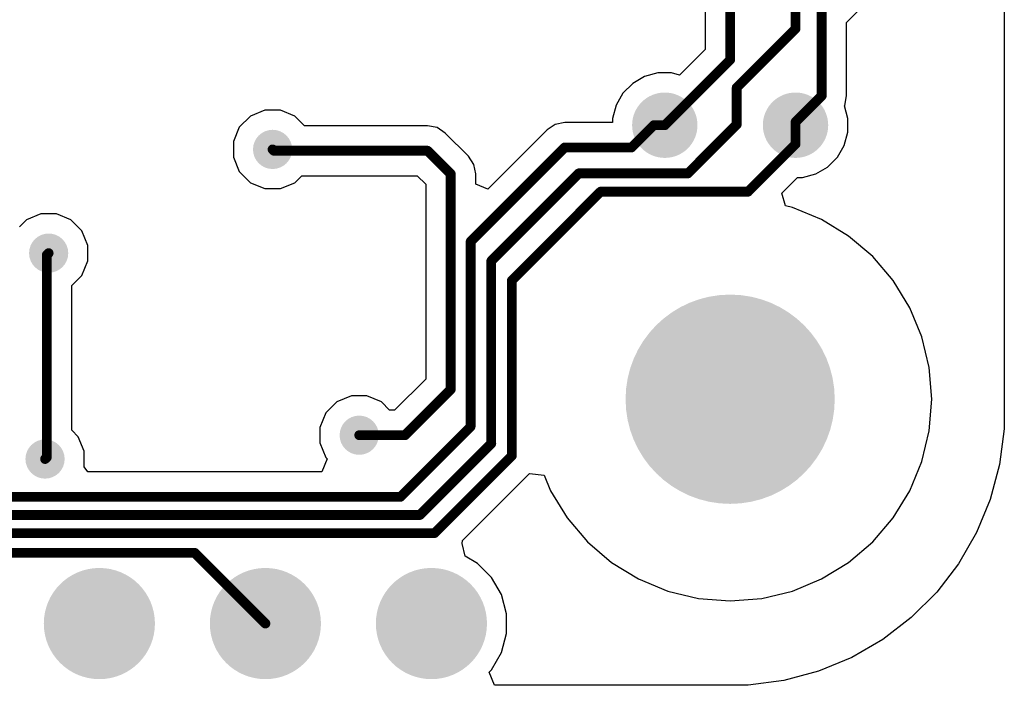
# Model space of a CAD drawing. Header units: inches. Extents: x 0.3 to 40.7, y 0.3 to 25.1.
# Tile 3 of 5: x 25.6 to 40.7, y 0.3 to 10.5. Entities that reach past the tile are written whole.
import ezdxf

# ---------------------------------------------------------------- set-up
doc = ezdxf.new("R2010")
doc.units = ezdxf.units.IN
for name, color, linetype in [('BOTTOM', 5, 'Continuous'), ('Pad Holes', 156, 'Continuous'), ('Via Holes', 16, 'Continuous')]:
    doc.layers.add(name, color=color, linetype=linetype)

# ---------------------------------------------------------------- blocks, each defined once
blk = doc.blocks.new('TP_1_00MM_B_3485')
at = {"layer": 'BOTTOM'}
h = blk.add_hatch(color=5, dxfattribs=at)
edge = h.paths.add_edge_path()
edge.add_arc((0, 0), 0.5, 0, 360)
blk = doc.blocks.new('TP_1_00MM_B_3492')
at = {"layer": 'BOTTOM'}
h = blk.add_hatch(color=5, dxfattribs=at)
edge = h.paths.add_edge_path()
edge.add_arc((0, 0), 0.5, 0, 360)
blk = doc.blocks.new('PIN_HEADER_2_54___VERT__1_10POS_3520')
at = {"layer": 'BOTTOM'}
h = blk.add_hatch(color=5, dxfattribs=at)
edge = h.paths.add_edge_path()
edge.add_arc((6.35, 0), 0.85, 0, 360)
h = blk.add_hatch(color=5, dxfattribs=at)
edge = h.paths.add_edge_path()
edge.add_arc((8.89, 0), 0.85, 0, 360)
h = blk.add_hatch(color=5, dxfattribs=at)
edge = h.paths.add_edge_path()
edge.add_arc((11.43, 0), 0.85, 0, 360)
at = {"layer": 'Pad Holes'}
h = blk.add_hatch(color=7, dxfattribs=at)
edge = h.paths.add_edge_path()
edge.add_arc((6.35, 0), 0.5, 0, 360)
h = blk.add_hatch(color=7, dxfattribs=at)
edge = h.paths.add_edge_path()
edge.add_arc((8.89, 0), 0.5, 0, 360)
h = blk.add_hatch(color=7, dxfattribs=at)
edge = h.paths.add_edge_path()
edge.add_arc((11.43, 0), 0.5, 0, 360)

msp = doc.modelspace()

# ---------------------------------------------------------------- hatches: boundary and pattern name
at = {"layer": 'BOTTOM'}
h = msp.add_hatch(color=5, dxfattribs=at)
edge = h.paths.add_edge_path()
edge.add_arc((29.5, 8.5), 0.3, 0, 360)
h = msp.add_hatch(color=5, dxfattribs=at)
edge = h.paths.add_edge_path()
edge.add_arc((26.074, 6.914), 0.3, 0, 360)
h = msp.add_hatch(color=5, dxfattribs=at)
edge = h.paths.add_edge_path()
edge.add_arc((36.5, 4.68), 1.5, 0, 360)
h = msp.add_hatch(color=5, dxfattribs=at)
edge = h.paths.add_edge_path()
edge.add_arc((30.825, 4.13), 0.3, 0, 360)
h = msp.add_hatch(color=5, dxfattribs=at)
edge = h.paths.add_edge_path()
edge.add_arc((26.019, 3.766), 0.3, 0, 360)
at = {"layer": 'Pad Holes'}
h = msp.add_hatch(color=7, dxfattribs=at)
edge = h.paths.add_edge_path()
edge.add_arc((36.5, 4.68), 1.6, 0, 360)
at = {"layer": 'Via Holes'}
h = msp.add_hatch(color=7, dxfattribs=at)
edge = h.paths.add_edge_path()
edge.add_arc((29.5, 8.5), 0.15, 0, 360)
h = msp.add_hatch(color=7, dxfattribs=at)
edge = h.paths.add_edge_path()
edge.add_arc((26.074, 6.914), 0.15, 0, 360)
h = msp.add_hatch(color=7, dxfattribs=at)
edge = h.paths.add_edge_path()
edge.add_arc((30.825, 4.13), 0.15, 0, 360)
h = msp.add_hatch(color=7, dxfattribs=at)
edge = h.paths.add_edge_path()
edge.add_arc((26.019, 3.766), 0.15, 0, 360)

# ---------------------------------------------------------------- linework, layer by layer
at = {"layer": 'BOTTOM'}
for p, q in [((40.694, 20.86), (40.694, 4.5)), ((38.282, 10.442), (38.67, 10.83)), ((36.118, 10.631), (36.118, 10.028)), ((38.282, 9.319), (38.282, 10.442)), ((36.118, 10.028), (35.727, 9.637)), ((35.395, 9.67), (35.191, 9.615)), ((35.605, 9.67), (35.395, 9.67)), ((35.727, 9.637), (35.605, 9.67)), ((35.009, 9.51), (34.86, 9.361)), ((35.191, 9.615), (35.009, 9.51)), ((34.86, 9.361), (34.755, 9.179)), ((38.253, 9.172), (38.282, 9.319)), ((29.381, 9.1), (29.16, 9.009)), ((29.619, 9.1), (29.381, 9.1)), ((29.84, 9.009), (29.619, 9.1)), ((34.755, 9.179), (34.7, 8.975)), ((38.249, 9.166), (38.253, 9.172)), ((38.3, 8.975), (38.249, 9.166)), ((29.16, 9.009), (28.991, 8.84)), ((29.986, 8.862), (29.84, 9.009)), ((33.969, 8.912), (33.823, 8.883)), ((34.7, 8.912), (33.969, 8.912)), ((34.7, 8.975), (34.7, 8.912)), ((38.3, 8.765), (38.3, 8.975)), ((28.991, 8.84), (28.9, 8.619)), ((31.87, 8.862), (29.986, 8.862)), ((32.016, 8.833), (31.87, 8.862)), ((32.14, 8.75), (32.016, 8.833)), ((32.495, 8.395), (32.14, 8.75)), ((33.699, 8.8), (32.792, 7.894)), ((33.823, 8.883), (33.699, 8.8)), ((38.246, 8.561), (38.3, 8.765)), ((28.9, 8.619), (28.9, 8.381)), ((38.14, 8.379), (38.246, 8.561)), ((28.9, 8.381), (28.991, 8.16)), ((32.578, 8.271), (32.495, 8.395)), ((37.991, 8.23), (38.14, 8.379)), ((28.991, 8.16), (29.16, 7.991)), ((32.607, 8.125), (32.578, 8.271)), ((37.809, 8.125), (37.991, 8.23)), ((29.16, 7.991), (29.381, 7.9)), ((29.619, 7.9), (29.84, 7.991)), ((29.84, 7.991), (29.946, 8.098)), ((29.946, 8.098), (31.712, 8.098)), ((31.712, 8.098), (31.843, 7.967)), ((32.607, 7.97), (32.607, 8.125)), ((37.292, 7.832), (37.531, 8.07)), ((37.531, 8.07), (37.605, 8.07)), ((37.605, 8.07), (37.809, 8.125)), ((29.381, 7.9), (29.619, 7.9)), ((31.843, 7.967), (31.843, 4.988)), ((32.792, 7.894), (32.607, 7.97)), ((37.347, 7.639), (37.292, 7.832)), ((37.453, 7.614), (37.347, 7.639)), ((37.9, 7.428), (37.453, 7.614)), ((25.734, 7.423), (25.627, 7.316)), ((25.955, 7.514), (25.734, 7.423)), ((26.193, 7.514), (25.955, 7.514)), ((26.414, 7.423), (26.193, 7.514)), ((26.583, 7.254), (26.414, 7.423)), ((38.313, 7.175), (37.9, 7.428)), ((26.674, 7.033), (26.583, 7.254)), ((38.681, 6.861), (38.313, 7.175)), ((26.674, 6.795), (26.674, 7.033)), ((26.583, 6.574), (26.674, 6.795)), ((38.995, 6.493), (38.681, 6.861)), ((26.429, 6.42), (26.583, 6.574)), ((39.248, 6.08), (38.995, 6.493)), ((26.429, 4.205), (26.429, 6.42)), ((39.434, 5.633), (39.248, 6.08)), ((39.547, 5.163), (39.434, 5.633)), ((39.585, 4.68), (39.547, 5.163)), ((31.843, 4.988), (31.367, 4.512)), ((30.706, 4.73), (30.485, 4.639)), ((30.944, 4.73), (30.706, 4.73)), ((31.165, 4.639), (30.944, 4.73)), ((39.547, 4.197), (39.585, 4.68)), ((30.485, 4.639), (30.316, 4.47)), ((31.291, 4.512), (31.165, 4.639)), ((30.316, 4.47), (30.225, 4.249)), ((31.367, 4.512), (31.291, 4.512)), ((40.694, 4.5), (40.694, 4.225)), ((30.225, 4.249), (30.225, 4.011)), ((40.694, 4.225), (40.622, 3.68)), ((26.528, 4.106), (26.429, 4.205)), ((26.619, 3.885), (26.528, 4.106)), ((39.434, 3.727), (39.547, 4.197)), ((30.225, 4.011), (30.316, 3.79)), ((26.619, 3.647), (26.619, 3.885)), ((30.337, 3.769), (30.254, 3.569)), ((30.316, 3.79), (30.337, 3.769)), ((26.671, 3.569), (26.619, 3.647)), ((39.248, 3.28), (39.434, 3.727)), ((40.622, 3.68), (40.48, 3.149)), ((30.254, 3.569), (26.671, 3.569)), ((32.406, 2.52), (33.431, 3.545)), ((33.431, 3.545), (33.653, 3.518)), ((33.653, 3.518), (33.752, 3.28)), ((33.752, 3.28), (34.005, 2.867)), ((38.995, 2.867), (39.248, 3.28)), ((40.48, 3.149), (40.27, 2.641)), ((34.005, 2.867), (34.319, 2.499)), ((38.681, 2.499), (38.995, 2.867)), ((40.27, 2.641), (39.995, 2.165)), ((32.399, 2.476), (32.406, 2.52)), ((32.448, 2.279), (32.399, 2.476)), ((34.319, 2.499), (34.687, 2.185)), ((38.313, 2.185), (38.681, 2.499)), ((32.636, 2.17), (32.448, 2.279)), ((32.85, 1.956), (32.636, 2.17)), ((34.687, 2.185), (35.1, 1.932)), ((37.9, 1.932), (38.313, 2.185)), ((39.995, 2.165), (39.66, 1.729)), ((33.002, 1.694), (32.85, 1.956)), ((35.1, 1.932), (35.547, 1.746)), ((37.453, 1.746), (37.9, 1.932)), ((33.08, 1.401), (33.002, 1.694)), ((35.547, 1.746), (36.018, 1.633)), ((36.983, 1.633), (37.453, 1.746)), ((39.66, 1.729), (39.271, 1.34)), ((36.018, 1.633), (36.5, 1.596)), ((36.5, 1.596), (36.983, 1.633)), ((33.08, 1.099), (33.08, 1.401)), ((39.271, 1.34), (38.835, 1.005)), ((33.002, 0.806), (33.08, 1.099)), ((38.835, 1.005), (38.359, 0.73)), ((32.85, 0.544), (33.002, 0.806)), ((38.359, 0.73), (37.851, 0.52)), ((32.812, 0.506), (32.85, 0.544)), ((32.895, 0.306), (32.812, 0.506)), ((37.851, 0.52), (37.32, 0.378)), ((36.5, 0.306), (32.895, 0.306)), ((36.775, 0.306), (36.5, 0.306)), ((37.32, 0.378), (36.775, 0.306))]:
    msp.add_line(p, q, dxfattribs=at)
at = {"layer": 'BOTTOM', "const_width": 0.15}
for points in [[(36.5, 9.87), (36.5, 12.103)], [(37.5, 10.345), (37.5, 11.41)], [(37.9, 9.319), (37.9, 10.6)], [(36.6, 9.445), (37.5, 10.345)], [(35.5, 8.87), (36.5, 9.87)], [(36.6, 8.88), (36.6, 9.445)], [(37.5, 8.919), (37.9, 9.319)], [(34.991, 8.53), (35.331, 8.87)], [(35.331, 8.87), (35.5, 8.87)], [(35.854, 8.134), (36.6, 8.88)], [(37.5, 8.58), (37.5, 8.919)], [(32.53, 7.091), (33.969, 8.53)], [(33.969, 8.53), (34.991, 8.53)], [(36.774, 7.854), (37.5, 8.58)], [(29.5, 8.5), (29.52, 8.48)], [(29.52, 8.48), (31.87, 8.48)], [(31.87, 8.48), (32.225, 8.125)], [(32.225, 4.83), (32.225, 8.125)], [(32.845, 6.794), (34.186, 8.134)], [(34.186, 8.134), (35.854, 8.134)], [(33.161, 6.497), (34.518, 7.854)], [(34.518, 7.854), (36.774, 7.854)], [(32.53, 4.261), (32.53, 7.091)], [(26.046, 6.887), (26.074, 6.914)], [(26.046, 3.793), (26.046, 6.887)], [(32.845, 4.001), (32.845, 6.794)], [(33.161, 3.816), (33.161, 6.497)], [(31.525, 4.13), (32.225, 4.83)], [(31.456, 3.187), (32.53, 4.261)], [(30.825, 4.13), (31.525, 4.13)], [(31.754, 2.91), (32.845, 4.001)], [(26.019, 3.766), (26.046, 3.793)], [(31.978, 2.633), (33.161, 3.816)], [(23.661, 3.187), (31.456, 3.187)], [(23.547, 2.91), (31.754, 2.91)], [(23.432, 2.633), (31.978, 2.633)], [(23.025, 2.33), (28.31, 2.33)], [(28.31, 2.33), (29.39, 1.25)]]:
    msp.add_lwpolyline(points, dxfattribs=at)
at = {"layer": 'BOTTOM', "const_width": 0.075}
for points in [[(37.463, 10.345, 1), (37.538, 10.345, 1)], [(37.463, 10.345, 1), (37.538, 10.345, 1)], [(36.463, 9.87, 1), (36.538, 9.87, 1)], [(36.463, 9.87, 1), (36.538, 9.87, 1)], [(36.563, 9.445, 1), (36.638, 9.445, 1)], [(36.563, 9.445, 1), (36.638, 9.445, 1)], [(37.862, 9.319, 1), (37.938, 9.319, 1)], [(37.862, 9.319, 1), (37.938, 9.319, 1)], [(35.294, 8.87, 1), (35.369, 8.87, 1)], [(35.294, 8.87, 1), (35.369, 8.87, 1)], [(35.463, 8.87, 1), (35.538, 8.87, 1)], [(35.463, 8.87, 1), (35.538, 8.87, 1)], [(36.563, 8.88, 1), (36.638, 8.88, 1)], [(36.563, 8.88, 1), (36.638, 8.88, 1)], [(37.463, 8.919, 1), (37.538, 8.919, 1)], [(37.463, 8.919, 1), (37.538, 8.919, 1)], [(33.932, 8.53, 1), (34.007, 8.53, 1)], [(33.932, 8.53, 1), (34.007, 8.53, 1)], [(34.954, 8.53, 1), (35.029, 8.53, 1)], [(34.954, 8.53, 1), (35.029, 8.53, 1)], [(37.463, 8.58, 1), (37.538, 8.58, 1)], [(37.463, 8.58, 1), (37.538, 8.58, 1)], [(29.462, 8.5, 1), (29.537, 8.5, 1)], [(29.482, 8.48, 1), (29.557, 8.48, 1)], [(29.482, 8.48, 1), (29.557, 8.48, 1)], [(31.832, 8.48, 1), (31.907, 8.48, 1)], [(31.832, 8.48, 1), (31.907, 8.48, 1)], [(32.188, 8.125, 1), (32.263, 8.125, 1)], [(32.188, 8.125, 1), (32.263, 8.125, 1)], [(34.148, 8.134, 1), (34.223, 8.134, 1)], [(34.148, 8.134, 1), (34.223, 8.134, 1)], [(35.817, 8.134, 1), (35.892, 8.134, 1)], [(35.817, 8.134, 1), (35.892, 8.134, 1)], [(34.481, 7.854, 1), (34.556, 7.854, 1)], [(34.481, 7.854, 1), (34.556, 7.854, 1)], [(36.737, 7.854, 1), (36.812, 7.854, 1)], [(36.737, 7.854, 1), (36.812, 7.854, 1)], [(32.492, 7.091, 1), (32.567, 7.091, 1)], [(32.492, 7.091, 1), (32.567, 7.091, 1)], [(26.009, 6.887, 1), (26.084, 6.887, 1)], [(26.009, 6.887, 1), (26.084, 6.887, 1)], [(26.036, 6.914, 1), (26.111, 6.914, 1)], [(32.808, 6.794, 1), (32.883, 6.794, 1)], [(32.808, 6.794, 1), (32.883, 6.794, 1)], [(33.123, 6.497, 1), (33.198, 6.497, 1)], [(33.123, 6.497, 1), (33.198, 6.497, 1)], [(32.188, 4.83, 1), (32.263, 4.83, 1)], [(32.188, 4.83, 1), (32.263, 4.83, 1)], [(32.492, 4.261, 1), (32.567, 4.261, 1)], [(32.492, 4.261, 1), (32.567, 4.261, 1)], [(30.788, 4.13, 1), (30.863, 4.13, 1)], [(31.488, 4.13, 1), (31.563, 4.13, 1)], [(31.488, 4.13, 1), (31.563, 4.13, 1)], [(32.808, 4.001, 1), (32.883, 4.001, 1)], [(32.808, 4.001, 1), (32.883, 4.001, 1)], [(25.982, 3.766, 1), (26.057, 3.766, 1)], [(26.009, 3.793, 1), (26.084, 3.793, 1)], [(26.009, 3.793, 1), (26.084, 3.793, 1)], [(33.123, 3.816, 1), (33.198, 3.816, 1)], [(33.123, 3.816, 1), (33.198, 3.816, 1)], [(31.418, 3.187, 1), (31.493, 3.187, 1)], [(31.418, 3.187, 1), (31.493, 3.187, 1)], [(31.716, 2.91, 1), (31.791, 2.91, 1)], [(31.716, 2.91, 1), (31.791, 2.91, 1)], [(31.94, 2.633, 1), (32.015, 2.633, 1)], [(31.94, 2.633, 1), (32.015, 2.633, 1)], [(28.273, 2.33, 1), (28.348, 2.33, 1)], [(28.273, 2.33, 1), (28.348, 2.33, 1)], [(29.353, 1.25, 1), (29.428, 1.25, 1)]]:
    msp.add_lwpolyline(points, format="xyb", close=True, dxfattribs=at)

# ---------------------------------------------------------------- block references
at = {"rotation": 180}
for name, p in [('TP_1_00MM_B_3485', (35.5, 8.87)), ('TP_1_00MM_B_3492', (37.5, 8.87))]:
    msp.add_blockref(name, p, dxfattribs=at)
msp.add_blockref('PIN_HEADER_2_54___VERT__1_10POS_3520', (20.5, 1.25))

doc.saveas('drawing.dxf')
